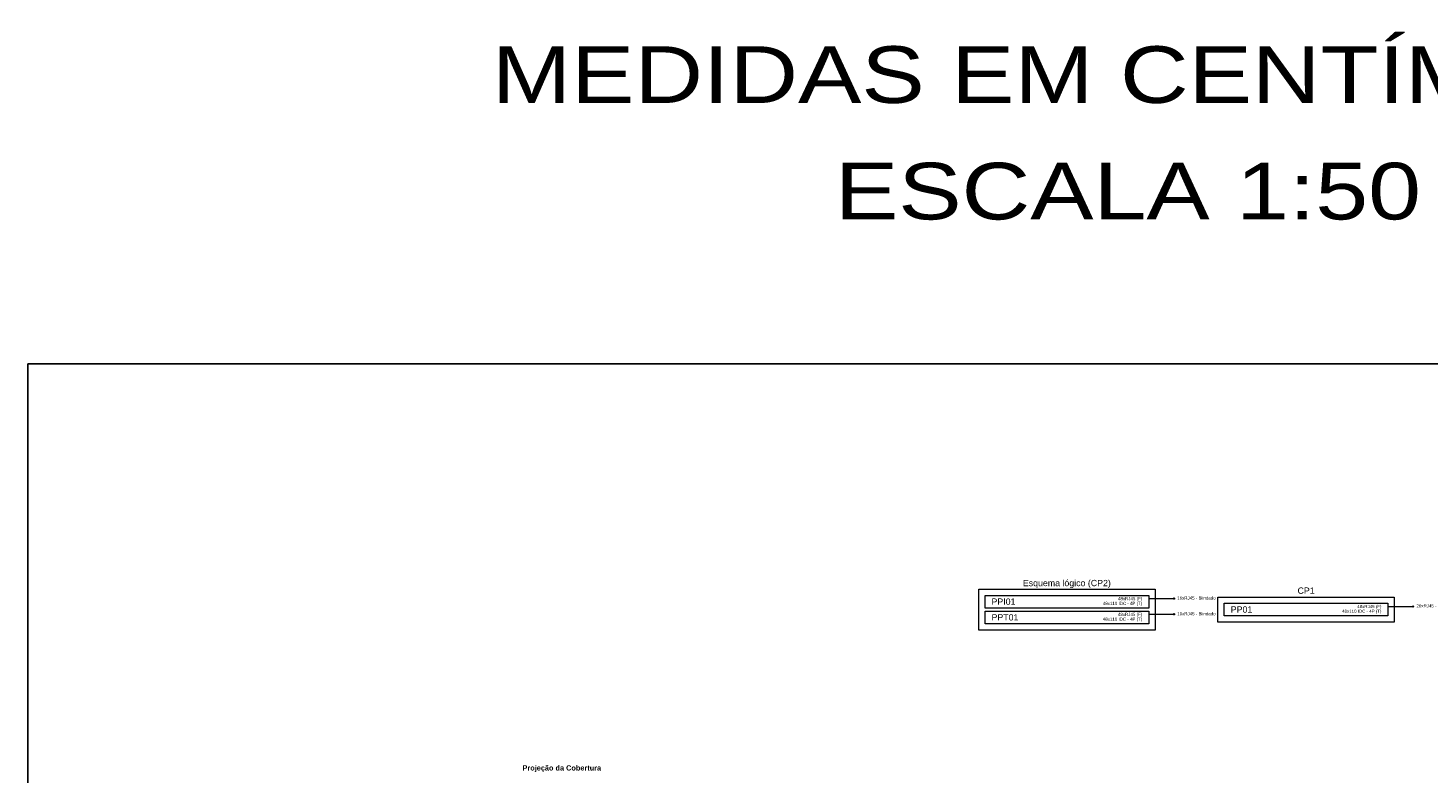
# Model space of a CAD drawing. Header units: millimetres. Extents: x 55082 to 85113, y -5867 to -946.
# Tile 70 of 77: x 79343 to 82678, y -2722 to -946. Entities that reach past the tile are written whole.
import ezdxf

# ---------------------------------------------------------------- set-up
doc = ezdxf.new("R2010")
doc.units = ezdxf.units.MM
doc.header["$MEASUREMENT"] = 0
for name, color, linetype, lineweight in [('DI-Linhas do diagrama', 7, 'Continuous', 20), ('DI-Textos do diagrama', 7, 'Continuous', 20), ('FINA', 8, 'Continuous', 5)]:
    doc.layers.add(name, color=color, linetype=linetype, lineweight=lineweight)
doc.layers.add('GERAL', color=7, linetype='Continuous')
doc.layers.add('M-6', color=6, linetype='Continuous')
doc.styles.add('Arial', font='arial.ttf')
doc.styles.add('ArialN', font='arialbd.ttf')

msp = doc.modelspace()

# ---------------------------------------------------------------- hatches: boundary and pattern name
at = {"layer": 'DI-Textos do diagrama', "linetype": 'Continuous'}
for points in [[(82074.2, -2305.7), (82074.2, -2305.6), (82074.1, -2305.5), (82074.1, -2305.3), (82074.1, -2305.2), (82074, -2305.1), (82074, -2305), (82073.9, -2304.9), (82073.8, -2304.8), (82073.7, -2304.7), (82073.6, -2304.6), (82073.5, -2304.5), (82073.4, -2304.4), (82073.3, -2304.4), (82073.2, -2304.3), (82073.1, -2304.3), (82072.9, -2304.2), (82072.8, -2304.2), (82072.7, -2304.2), (82072.5, -2304.2), (82072.4, -2304.2), (82072.3, -2304.3), (82072.2, -2304.3), (82072, -2304.4), (82071.9, -2304.4), (82071.8, -2304.5), (82071.7, -2304.6), (82071.6, -2304.7), (82071.5, -2304.8), (82071.4, -2304.9), (82071.4, -2305), (82071.3, -2305.1), (82071.3, -2305.2), (82071.2, -2305.3), (82071.2, -2305.5), (82071.2, -2305.6), (82071.2, -2305.7), (82071.2, -2305.8), (82071.2, -2306), (82071.2, -2306.1), (82071.3, -2306.2), (82071.3, -2306.4), (82071.4, -2306.5), (82071.4, -2306.6), (82071.5, -2306.7), (82071.6, -2306.8), (82071.7, -2306.9), (82071.8, -2306.9), (82071.9, -2307), (82072, -2307.1), (82072.2, -2307.1), (82072.3, -2307.2), (82072.4, -2307.2), (82072.5, -2307.2), (82072.7, -2307.2), (82072.8, -2307.2), (82072.9, -2307.2), (82073.1, -2307.2), (82073.2, -2307.1), (82073.3, -2307.1), (82073.4, -2307), (82073.5, -2306.9), (82073.6, -2306.9), (82073.7, -2306.8), (82073.8, -2306.7), (82073.9, -2306.6), (82074, -2306.5), (82074, -2306.4), (82074.1, -2306.2), (82074.1, -2306.1), (82074.1, -2306), (82074.2, -2305.8)], [(82644.2, -2324.5), (82644.2, -2324.3), (82644.1, -2324.2), (82644.1, -2324.1), (82644.1, -2324), (82644, -2323.8), (82644, -2323.7), (82643.9, -2323.6), (82643.8, -2323.5), (82643.7, -2323.4), (82643.6, -2323.3), (82643.5, -2323.2), (82643.4, -2323.2), (82643.3, -2323.1), (82643.2, -2323.1), (82643.1, -2323), (82642.9, -2323), (82642.8, -2323), (82642.7, -2323), (82642.5, -2323), (82642.4, -2323), (82642.3, -2323), (82642.2, -2323.1), (82642, -2323.1), (82641.9, -2323.2), (82641.8, -2323.2), (82641.7, -2323.3), (82641.6, -2323.4), (82641.5, -2323.5), (82641.4, -2323.6), (82641.4, -2323.7), (82641.3, -2323.8), (82641.3, -2324), (82641.2, -2324.1), (82641.2, -2324.2), (82641.2, -2324.3), (82641.2, -2324.5), (82641.2, -2324.6), (82641.2, -2324.7), (82641.2, -2324.9), (82641.3, -2325), (82641.3, -2325.1), (82641.4, -2325.2), (82641.4, -2325.3), (82641.5, -2325.4), (82641.6, -2325.5), (82641.7, -2325.6), (82641.8, -2325.7), (82641.9, -2325.8), (82642, -2325.8), (82642.2, -2325.9), (82642.3, -2325.9), (82642.4, -2325.9), (82642.5, -2326), (82642.7, -2326), (82642.8, -2326), (82642.9, -2325.9), (82643.1, -2325.9), (82643.2, -2325.9), (82643.3, -2325.8), (82643.4, -2325.8), (82643.5, -2325.7), (82643.6, -2325.6), (82643.7, -2325.5), (82643.8, -2325.4), (82643.9, -2325.3), (82644, -2325.2), (82644, -2325.1), (82644.1, -2325), (82644.1, -2324.9), (82644.1, -2324.7), (82644.2, -2324.6)], [(82074.2, -2343.2), (82074.2, -2343.1), (82074.1, -2343), (82074.1, -2342.8), (82074.1, -2342.7), (82074, -2342.6), (82074, -2342.5), (82073.9, -2342.4), (82073.8, -2342.3), (82073.7, -2342.2), (82073.6, -2342.1), (82073.5, -2342), (82073.4, -2341.9), (82073.3, -2341.9), (82073.2, -2341.8), (82073.1, -2341.8), (82072.9, -2341.7), (82072.8, -2341.7), (82072.7, -2341.7), (82072.5, -2341.7), (82072.4, -2341.7), (82072.3, -2341.8), (82072.2, -2341.8), (82072, -2341.9), (82071.9, -2341.9), (82071.8, -2342), (82071.7, -2342.1), (82071.6, -2342.2), (82071.5, -2342.3), (82071.4, -2342.4), (82071.4, -2342.5), (82071.3, -2342.6), (82071.3, -2342.7), (82071.2, -2342.8), (82071.2, -2343), (82071.2, -2343.1), (82071.2, -2343.2), (82071.2, -2343.3), (82071.2, -2343.5), (82071.2, -2343.6), (82071.3, -2343.7), (82071.3, -2343.9), (82071.4, -2344), (82071.4, -2344.1), (82071.5, -2344.2), (82071.6, -2344.3), (82071.7, -2344.4), (82071.8, -2344.4), (82071.9, -2344.5), (82072, -2344.6), (82072.2, -2344.6), (82072.3, -2344.7), (82072.4, -2344.7), (82072.5, -2344.7), (82072.7, -2344.7), (82072.8, -2344.7), (82072.9, -2344.7), (82073.1, -2344.7), (82073.2, -2344.6), (82073.3, -2344.6), (82073.4, -2344.5), (82073.5, -2344.4), (82073.6, -2344.4), (82073.7, -2344.3), (82073.8, -2344.2), (82073.9, -2344.1), (82074, -2344), (82074, -2343.9), (82074.1, -2343.7), (82074.1, -2343.6), (82074.1, -2343.5), (82074.2, -2343.3)]]:
    msp.add_hatch(color=256, dxfattribs=at).paths.add_polyline_path(points)

# ---------------------------------------------------------------- linework, layer by layer
at = {"layer": 'DI-Linhas do diagrama'}
for p, q in [((81607.7, -2283.2), (82027.7, -2283.2)), ((81607.7, -2380.7), (81607.7, -2283.2)), ((81622.7, -2298.2), (82012.7, -2298.2)), ((81622.7, -2328.2), (81622.7, -2298.2)), ((82012.7, -2298.2), (82012.7, -2328.2)), ((82027.7, -2283.2), (82027.7, -2380.7)), ((82012.7, -2328.2), (81622.7, -2328.2)), ((82177.7, -2302), (82597.7, -2302)), ((82177.7, -2362), (82177.7, -2302)), ((82192.7, -2317), (82582.7, -2317)), ((82192.7, -2347), (82192.7, -2317)), ((82582.7, -2317), (82582.7, -2347)), ((82597.7, -2302), (82597.7, -2362)), ((81622.7, -2335.7), (82012.7, -2335.7)), ((81622.7, -2365.7), (81622.7, -2335.7)), ((82012.7, -2365.7), (81622.7, -2365.7)), ((82012.7, -2335.7), (82012.7, -2365.7)), ((82597.7, -2362), (82177.7, -2362)), ((82582.7, -2347), (82192.7, -2347)), ((82027.7, -2380.7), (81607.7, -2380.7))]:
    msp.add_line(p, q, dxfattribs=at)
at = {"layer": 'DI-Textos do diagrama'}
for p, q in [((82012.7, -2305.7), (82072.7, -2305.7)), ((82582.7, -2324.5), (82642.7, -2324.5)), ((82012.7, -2343.2), (82072.7, -2343.2))]:
    msp.add_line(p, q, dxfattribs=at)
for centre in [(82072.7, -2305.7), (82072.7, -2305.7), (82642.7, -2324.5), (82642.7, -2324.5), (82072.7, -2343.2), (82072.7, -2343.2)]:
    msp.add_circle(centre, 1.5, dxfattribs=at)
at = {"layer": 'M-6'}
for p, q in [((79342.7, -1745.9), (84112.7, -1745.9)), ((79342.7, -5866.7), (79342.7, -1745.9))]:
    msp.add_line(p, q, dxfattribs=at)

# ---------------------------------------------------------------- texts
at = {"layer": 'DI-Textos do diagrama', "line_spacing_factor": 0.6, "style": 'Arial'}
for s, insert, char_height, width, attachment_point in [('Esquema lógico (CP2)', (81817.7, -2280.7), 15, 419.245, 8), ('PPI01', (81638.2, -2320.7), 15, 114.169, 7), ('48xRJ45 (F)', (81997.2, -2311.9), 7.5, 115.278, 9), ('16xRJ45 - Blindado', (82080.7, -2308.2), 7.5, 182.858, 7), ('CP1', (82387.7, -2294.5), 15, 81.54, 8), ('48x110 IDC - 4P (T)', (81997.2, -2323.2), 7.5, 187.466, 9), ('PP01', (82208.2, -2339.5), 15, 102.53, 7), ('48x110 IDC - 4P (T)', (82567.2, -2341.9), 7.5, 187.466, 9), ('48xRJ45 (F)', (82567.2, -2330.7), 7.5, 115.278, 9), ('20xRJ45 - Blindado', (82650.7, -2327), 7.5, 182.858, 7), ('PPT01', (81638.2, -2358.2), 15, 128.14, 7), ('48x110 IDC - 4P (T)', (81997.2, -2360.7), 7.5, 187.466, 9), ('48xRJ45 (F)', (81997.2, -2349.4), 7.5, 115.278, 9), ('10xRJ45 - Blindado', (82080.7, -2345.7), 7.5, 182.858, 7)]:
    msp.add_mtext(s, dxfattribs=dict(at, insert=insert, char_height=char_height, width=width, attachment_point=attachment_point))
at = {"layer": 'FINA', "insert": (80614.5, -2703.1), "char_height": 12.5, "width": 374.562, "attachment_point": 2, "style": 'ArialN'}
msp.add_mtext('Projeção da Cobertura', dxfattribs=at)
at = {"layer": 'GERAL', "color": 7, "style": 'Arial', "width": 1.2}
for s, p in [('MEDIDAS EM CENTÍMETROS', (80448.1, -1124.3)), ('ESCALA 1:50', (81265.1, -1402))]:
    msp.add_text(s, height=135, rotation=360, dxfattribs=at).set_placement(p)

doc.saveas('drawing.dxf')
